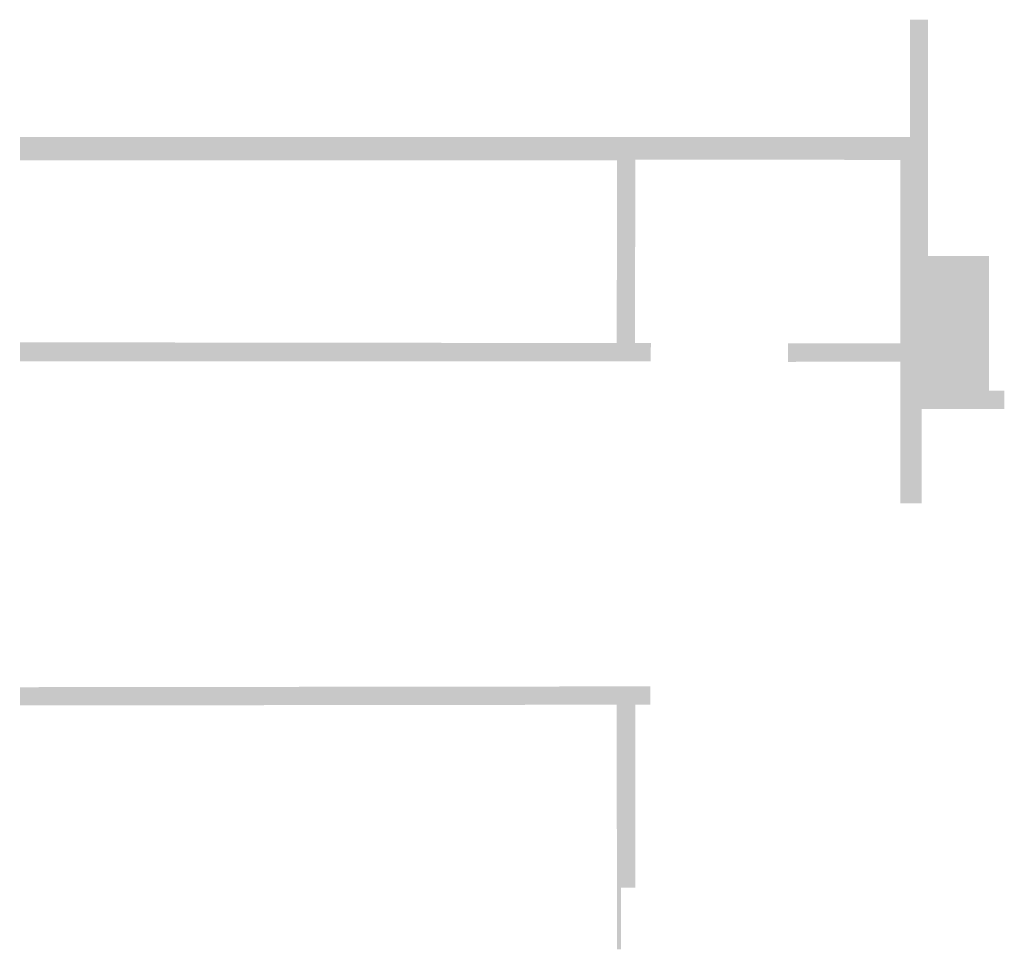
# Model space of a CAD drawing. Header units: millimetres. Extents: x 74561 to 128111, y -68197 to -28273.
# Tile 25 of 26: x 113070 to 113716, y -35383 to -34773. Entities that reach past the tile are written whole.
import ezdxf

# ---------------------------------------------------------------- set-up
doc = ezdxf.new("R2010")
doc.units = ezdxf.units.MM
doc.layers.add('wypełnienie istn..KF', color=251, linetype='Continuous', lineweight=9)

msp = doc.modelspace()

# ---------------------------------------------------------------- hatches: boundary and pattern name
at = {"layer": 'wypełnienie istn..KF', "linetype": 'ByBlock', "true_color": 0xc7c8ca}
h = msp.add_hatch(color=9, dxfattribs=at)
h.dxf.hatch_style = 1
edge = h.paths.add_edge_path()
edge.add_line((113070.21, -34864.95), (113070.21, -34849.95))
edge.add_line((113070.21, -34849.95), (113654.21, -34849.95))
edge.add_line((113654.21, -34849.95), (113654.21, -34772.95))
edge.add_line((113654.21, -34772.95), (113666.21, -34772.95))
edge.add_line((113666.21, -34772.95), (113666.21, -34927.95))
edge.add_line((113666.21, -34927.95), (113706.21, -34927.95))
edge.add_line((113706.21, -34927.95), (113706.21, -35016.45))
edge.add_line((113706.21, -35016.45), (113716.21, -35016.45))
edge.add_line((113716.21, -35016.45), (113716.21, -35028.45))
edge.add_line((113716.21, -35028.45), (113661.96, -35028.45))
edge.add_line((113661.96, -35028.45), (113661.96, -35090.21))
edge.add_line((113661.96, -35090.21), (113647.96, -35090.21))
edge.add_line((113647.96, -35090.21), (113648.07, -34997.37))
edge.add_line((113648.07, -34997.37), (113574.24, -34997.46))
edge.add_line((113574.24, -34997.46), (113574.26, -34985.28))
edge.add_line((113574.26, -34985.28), (113647.96, -34985.28))
edge.add_line((113647.96, -34985.28), (113647.96, -34864.95))
edge.add_line((113647.96, -34864.95), (113474.02, -34864.73))
edge.add_line((113474.02, -34864.73), (113473.86, -34985.15))
edge.add_line((113473.86, -34985.15), (113484.23, -34985.14))
edge.add_line((113484.23, -34985.14), (113484.21, -34997.16))
edge.add_line((113484.21, -34997.16), (113070.21, -34997.16))
edge.add_line((113070.21, -34997.16), (113070.22, -34984.64))
edge.add_line((113070.22, -34984.64), (113461.86, -34985.13))
edge.add_line((113461.86, -34985.13), (113462.01, -34865.2))
edge.add_line((113462.01, -34865.2), (113070.21, -34865.2))
at = {"layer": 'wypełnienie istn..KF', "true_color": 0xc8c8c8}
h = msp.add_hatch(color=9, dxfattribs=at)
h.dxf.hatch_style = 1
edge = h.paths.add_edge_path()
edge.add_line((113070.01, -35210.95), (113483.94, -35210.42))
edge.add_line((113483.94, -35210.42), (113483.96, -35222.42))
edge.add_line((113483.96, -35222.42), (113473.96, -35222.43))
edge.add_line((113473.96, -35222.43), (113473.96, -35342.45))
edge.add_line((113473.96, -35342.45), (113464.71, -35342.45))
edge.add_line((113464.71, -35342.45), (113464.71, -35382.95))
edge.add_line((113464.71, -35382.95), (113462.01, -35382.95))
edge.add_line((113462.01, -35382.95), (113461.81, -35222.45))
edge.add_line((113461.81, -35222.45), (113070.21, -35222.95))
edge.add_line((113070.21, -35222.95), (113070.21, -35210.95))

doc.saveas('drawing.dxf')
